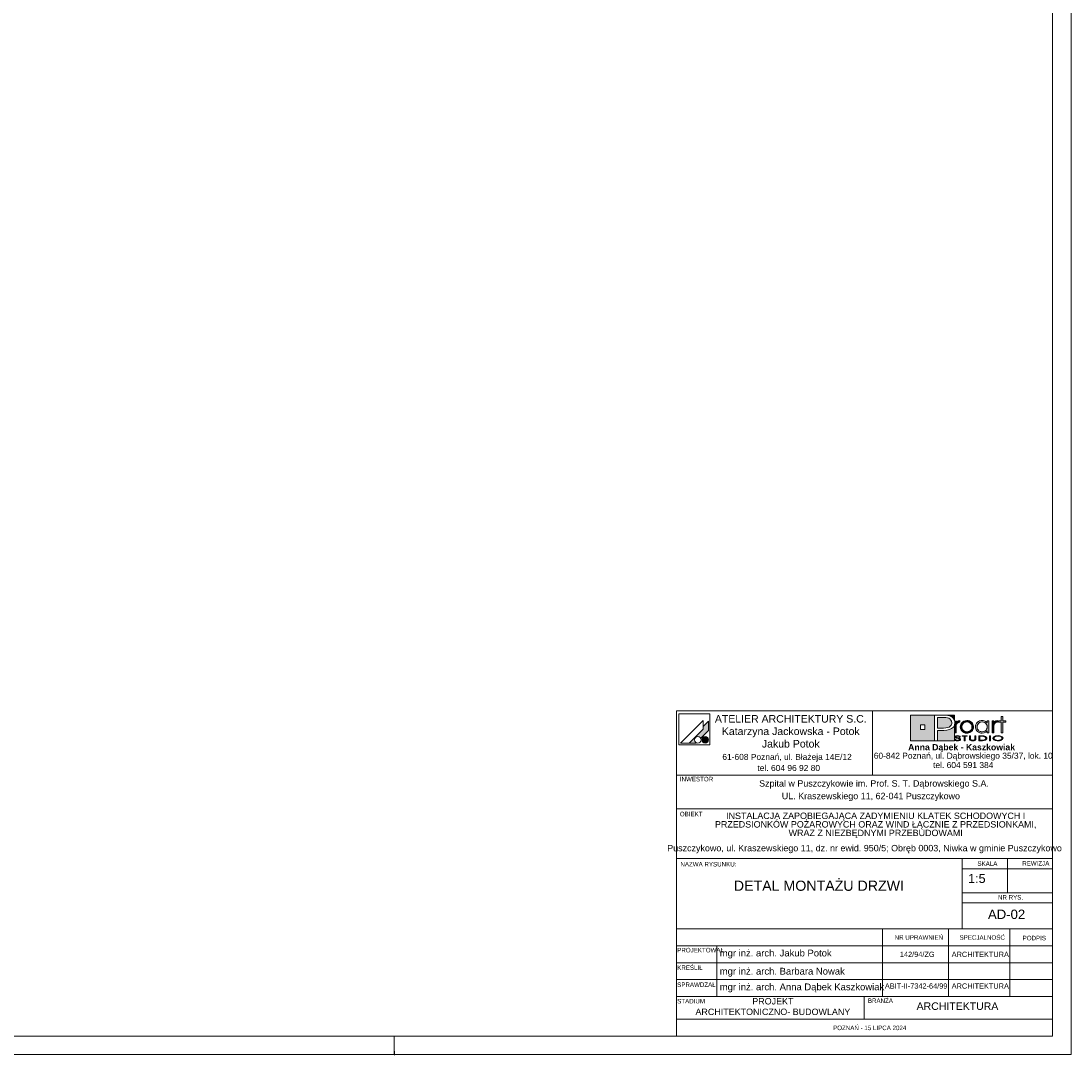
# Paper-space layout 'AD-02 DETAL MONTAŻU DRZWI' of a CAD drawing. Header units: millimetres. Extents: x 0 to 594, y 0 to 550.
# Tile 97 of 99: x 315 to 594, y 0 to 275. Entities that reach past the tile are written whole.
import ezdxf

# ---------------------------------------------------------------- set-up
doc = ezdxf.new("R2010")
doc.units = ezdxf.units.MM
doc.header["$MEASUREMENT"] = 0
for name, color, linetype, lineweight, true_color in [('0_Nr_pióra__249', 7, 'Continuous', 5, 0x191919), ('A_Arkusz_Nr_pióra__19', 7, 'Continuous', 5, 0x191919), ('A_Arkusz_Nr_pióra__237', 7, 'Continuous', 5, 0x343434), ('A_Arkusz_Nr_pióra__255', 7, 'Continuous', 15, 0x242424)]:
    doc.layers.add(name, color=color, linetype=linetype, lineweight=lineweight, true_color=true_color)
doc.layers.add('A_Arkusz_Nr_pióra__1', color=7, linetype='Continuous', lineweight=20)
doc.styles.add('STYL_AUTOMATYCZNY_1', font='arial.ttf')
doc.styles.add('STYL_AUTOMATYCZNY_2', font='ARIALN.TTF')
doc.styles.add('STYL_AUTOMATYCZNY_3', font='arial.ttf')

psp = doc.layouts.new('AD-02 DETAL MONTAŻU DRZWI')

# ---------------------------------------------------------------- hatches: boundary and pattern name
at = {"layer": 'A_Arkusz_Nr_pióra__19', "linetype": 'Continuous', "lineweight": 0, "true_color": 0x131313}
h = psp.add_hatch(color=250, dxfattribs=at)
h.paths.add_polyline_path([(551.36, 90.34), (557.71, 90.34), (557.71, 83.46), (551.36, 83.46)])
h.paths.add_polyline_path([(553.96, 87.69), (555.15, 87.69), (555.15, 86.49), (553.96, 86.49)], flags=0)
for points in [[(560.17, 89.71), (559.71, 89.72), (558.53, 89.72), (558.53, 86.86), (560.06, 86.86), (560.69, 86.89), (561.19, 86.98), (561.59, 87.13), (561.79, 87.26), (561.96, 87.42), (562.11, 87.61), (562.21, 87.83), (562.28, 88.05), (562.3, 88.28), (562.24, 88.67), (562.07, 89), (561.78, 89.3), (561.48, 89.48), (561.12, 89.62), (560.71, 89.69), (560.5, 89.71)], [(563.03, 90.34), (563.02, 88.83), (562.99, 88.95), (562.83, 89.25), (562.63, 89.52), (562.39, 89.75), (562.11, 89.94), (561.83, 90.07), (561.54, 90.17), (561.23, 90.25), (560.87, 90.3), (560.07, 90.33), (560.02, 90.34)], [(558.53, 83.46), (563.03, 83.46), (563.03, 87.7), (562.73, 87.14), (562.24, 86.71), (561.69, 86.45), (561.02, 86.29), (560.24, 86.24), (558.53, 86.24)]]:
    psp.add_hatch(color=250, dxfattribs=at).paths.add_polyline_path(points)
at = {"layer": 'A_Arkusz_Nr_pióra__19', "linetype": 'Continuous', "lineweight": 5, "true_color": 0x191919}
for points in [[(575.85, 85.58), (575.41, 85.58), (575.41, 88.44), (574.7, 88.44), (574.7, 88.81), (575.41, 88.81), (575.41, 89.94), (575.85, 89.94), (575.85, 88.81), (576.66, 88.81), (576.66, 88.44), (575.85, 88.44)], [(497.6, 88.67), (496.2, 87.26), (496.2, 86.61), (492.43, 82.85), (494.24, 82.85), (494.35, 82.96), (494.22, 83.05), (494.11, 83.16), (494.02, 83.29), (493.96, 83.43), (493.92, 83.58), (493.91, 83.73), (493.92, 83.88), (493.96, 84.03), (494.02, 84.17), (494.11, 84.3), (494.22, 84.4), (494.35, 84.49), (494.49, 84.56), (494.64, 84.6), (494.79, 84.61), (494.94, 84.6), (495.09, 84.56), (495.23, 84.49), (495.36, 84.4), (495.46, 84.3), (495.56, 84.16), (497.6, 86.21), (497.6, 86.51)], [(497.6, 86.21), (497.6, 88.67), (496.2, 87.26), (496.2, 86.61), (492.43, 82.85), (494.24, 82.85), (494.35, 82.96, -1.314777), (495.56, 84.16)], [(563.46, 88.83), (563.02, 88.83), (563.02, 85.58), (563.48, 85.58), (563.49, 87.54, -0.145311), (563.61, 87.99, -0.140329), (564.1, 88.38), (564.45, 88.45), (564.45, 88.88), (564.01, 88.81), (563.68, 88.63), (563.46, 88.34)], [(564.56, 87.22), (564.58, 87.43), (564.63, 87.65), (564.71, 87.86), (564.82, 88.06), (564.95, 88.25), (565.11, 88.41), (565.48, 88.67), (565.88, 88.83), (566.33, 88.89), (566.35, 88.89), (566.33, 88.52), (566.17, 88.5), (566, 88.47), (565.83, 88.41), (565.67, 88.34), (565.53, 88.24), (565.39, 88.13), (565.17, 87.86), (565.04, 87.55), (565, 87.2), (565.04, 86.84), (565.18, 86.52), (565.4, 86.24), (565.68, 86.04), (565.99, 85.91), (566.17, 85.89), (566.15, 85.52), (565.88, 85.55), (565.47, 85.71), (565.11, 85.97), (564.8, 86.33), (564.62, 86.75)], [(566.86, 85.58), (566.6, 85.52), (566.33, 85.5), (566.15, 85.52), (566.17, 85.89), (566.34, 85.87), (566.69, 85.91), (567, 86.04), (567.28, 86.26), (567.5, 86.53), (567.62, 86.85), (567.64, 86.96), (568.05, 86.8), (567.97, 86.56), (567.8, 86.26), (567.61, 86.03), (567.38, 85.84), (567.12, 85.68)], [(566.33, 88.52), (566.68, 88.47), (567, 88.33), (567.29, 88.11), (567.5, 87.85), (567.62, 87.55), (567.67, 87.21), (567.64, 86.96), (568.05, 86.8), (568.07, 86.87), (568.1, 87.2), (568.08, 87.43), (568.03, 87.67), (567.93, 87.91), (567.77, 88.17), (567.56, 88.4), (567.3, 88.6), (567, 88.76), (566.68, 88.85), (566.35, 88.89)], [(574.14, 88.38), (574.05, 88.34), (573.97, 88.29), (573.87, 88.23), (573.76, 88.12), (573.67, 88.01), (573.6, 87.9), (573.56, 87.78), (573.53, 87.63), (573.52, 87.46), (573.52, 85.58), (573.07, 85.58), (573.07, 88.81), (573.5, 88.81), (573.5, 88.34), (573.72, 88.63), (574.05, 88.81), (574.49, 88.88), (574.49, 88.45), (574.36, 88.43), (574.24, 88.41)], [(496.36, 84.53), (497.02, 82.9, -0.39153), (495.92, 83.36, -0.418968)], [(496.36, 84.53), (497.02, 82.9, 0.455663), (497.49, 84.15, 0.390402)], [(563.33, 83.87), (563.06, 83.87), (563.08, 83.79), (563.13, 83.71), (563.2, 83.64), (563.28, 83.59), (563.36, 83.56), (563.43, 83.54), (563.48, 83.52), (563.61, 83.49), (563.74, 83.48), (563.82, 83.49), (563.9, 83.48), (564.05, 83.49), (564.24, 83.53), (564.41, 83.6), (564.52, 83.68), (564.59, 83.77), (564.62, 83.87), (564.61, 83.92), (564.58, 83.98), (564.55, 84.03), (564.49, 84.08), (564.44, 84.12), (564.35, 84.16), (564.3, 84.18), (564.2, 84.21), (564.16, 84.22), (564.15, 84.07), (564.19, 84.05), (564.29, 84), (564.34, 83.93), (564.36, 83.86), (564.35, 83.8), (564.31, 83.74), (564.23, 83.68), (564.17, 83.65), (564.11, 83.64), (564.02, 83.61), (563.94, 83.6), (563.87, 83.6), (563.8, 83.6), (563.71, 83.61), (563.63, 83.62), (563.56, 83.64), (563.49, 83.67), (563.45, 83.7), (563.39, 83.74), (563.35, 83.8)], [(564.29, 84.49), (564.55, 84.49), (564.53, 84.59), (564.47, 84.67), (564.35, 84.75), (564.21, 84.81), (564.04, 84.84), (563.85, 84.85), (563.66, 84.84), (563.49, 84.8), (563.34, 84.74), (563.23, 84.67), (563.16, 84.59), (563.14, 84.5), (563.16, 84.4), (563.22, 84.33), (563.32, 84.26), (563.4, 84.22), (563.47, 84.2), (563.53, 84.19), (563.65, 84.16), (563.76, 84.15), (563.88, 84.13), (563.99, 84.11), (564.07, 84.09), (564.15, 84.07), (564.16, 84.22), (564.04, 84.24), (563.88, 84.26), (563.69, 84.3), (563.6, 84.32), (563.52, 84.35), (563.45, 84.39), (563.41, 84.44), (563.4, 84.5), (563.42, 84.57), (563.46, 84.62), (563.54, 84.67), (563.62, 84.7), (563.72, 84.73), (563.81, 84.73), (563.9, 84.73), (563.99, 84.72), (564.07, 84.7), (564.15, 84.67), (564.22, 84.62), (564.27, 84.56)], [(565.85, 83.5), (565.6, 83.5), (565.6, 84.71), (565.02, 84.71), (565.02, 84.83), (566.43, 84.83), (566.43, 84.71), (565.85, 84.71)], [(568.45, 83.6), (568.36, 83.56), (568.25, 83.52), (568.12, 83.5), (567.99, 83.48), (567.86, 83.48), (567.67, 83.49), (567.5, 83.52), (567.34, 83.56), (567.15, 83.67), (567.03, 83.82), (567, 84), (567, 84.83), (567.25, 84.83), (567.25, 84), (567.26, 83.9), (567.31, 83.81), (567.37, 83.74, 0.154269), (567.86, 83.61, 0.149724), (568.34, 83.73), (568.41, 83.81)], [(568.41, 83.81), (568.45, 83.9), (568.46, 84), (568.46, 84.83), (568.72, 84.83), (568.72, 84), (568.7, 83.86), (568.63, 83.74), (568.53, 83.65), (568.45, 83.6)], [(569.76, 83.62), (570.04, 83.62), (570.04, 83.5), (569.51, 83.5), (569.51, 84.83), (570.04, 84.83), (570.04, 84.71), (569.76, 84.71)], [(570.23, 84.83), (570.55, 84.82), (570.75, 84.79), (570.75, 84.66), (570.59, 84.68), (570.38, 84.7), (570.13, 84.71), (570.04, 84.71), (570.04, 84.83)], [(571.07, 84.72), (571.23, 84.65), (571.36, 84.58), (571.48, 84.49), (571.57, 84.38), (571.62, 84.27), (571.64, 84.16), (571.61, 84.02), (571.53, 83.89), (571.39, 83.77), (571.25, 83.68), (571.09, 83.62), (570.92, 83.57), (570.74, 83.53), (570.74, 83.67), (570.88, 83.7), (571.07, 83.77), (571.22, 83.87), (571.31, 83.96), (571.37, 84.06), (571.39, 84.17), (571.37, 84.28), (571.3, 84.38), (571.21, 84.47), (571.08, 84.55), (570.93, 84.61), (570.75, 84.66), (570.75, 84.79), (570.83, 84.78)], [(572.57, 83.5), (572.32, 83.5), (572.32, 84.83), (572.57, 84.83)], [(570.74, 83.53), (570.72, 83.53), (570.5, 83.51), (570.25, 83.5), (570.04, 83.5), (570.04, 83.62), (570.13, 83.62), (570.28, 83.62), (570.45, 83.63), (570.53, 83.63), (570.66, 83.65), (570.74, 83.67)]]:
    psp.add_hatch(color=250, dxfattribs=at).paths.add_polyline_path(points)
h = psp.add_hatch(color=250, dxfattribs=at)
h.paths.add_polyline_path([(571.73, 86.15), (571.36, 85.79), (570.91, 85.57), (570.39, 85.5), (570.06, 85.53), (569.75, 85.61), (569.44, 85.75), (569.18, 85.92), (568.96, 86.14), (568.78, 86.41), (568.66, 86.67), (568.59, 86.93), (568.57, 87.2), (568.58, 87.41), (568.63, 87.61), (568.7, 87.82), (568.79, 88.02), (568.91, 88.19), (569.05, 88.36), (569.24, 88.52), (569.44, 88.65), (569.67, 88.76), (569.91, 88.83), (570.15, 88.87), (570.4, 88.89), (570.67, 88.87), (570.92, 88.81), (571.15, 88.72), (571.37, 88.59), (571.56, 88.43), (571.73, 88.24), (571.73, 88.51), (571.73, 88.81), (572.17, 88.81), (572.17, 87.53), (572.17, 85.58), (571.73, 85.58), (571.73, 85.83)])
h.paths.add_polyline_path([(569.81, 88.38, 0.471077), (569.22, 86.5, 0.494724), (571.4, 86.34, 0.387258), (571.36, 88.1, 0.314042)], flags=0)
h = psp.add_hatch(color=250, dxfattribs=at)
h.paths.add_polyline_path([(574.59, 84.85, 0.130991), (573.56, 84.6, 0.250658), (573.25, 84.17, 0.250617), (573.5, 83.77, 0.141351), (574.59, 83.48, 0.117723), (575.58, 83.7, 0.245905), (575.93, 84.16, 0.237366), (575.68, 84.56, 0.143887)])
h.paths.add_polyline_path([(574.59, 84.73, 0.128597), (573.81, 84.56), (573.72, 84.5), (573.65, 84.45), (573.58, 84.37), (573.54, 84.31), (573.51, 84.24), (573.5, 84.17), (573.53, 84.03), (573.62, 83.91), (573.78, 83.79, 0.126974), (574.59, 83.6, 0.113214), (575.35, 83.76), (575.49, 83.86), (575.58, 83.93), (575.63, 84.01), (575.66, 84.08), (575.67, 84.16), (575.65, 84.26), (575.6, 84.36), (575.52, 84.45), (575.39, 84.55, 0.11716)], flags=0)

# ---------------------------------------------------------------- linework, layer by layer
at = {"layer": '0_Nr_pióra__249', "color": 250, "linetype": 'Continuous', "lineweight": 5, "true_color": 0x191919}
for p, q in [((489.75, 90.68), (489.75, 82.41)), ((498.01, 90.68), (489.75, 90.68)), ((498.01, 90.68), (498.01, 82.41)), ((551.36, 90.34), (563.03, 90.34)), ((551.36, 83.46), (551.36, 90.34)), ((557.71, 83.46), (557.71, 90.34)), ((557.71, 90.34), (559.99, 90.34)), ((558.53, 89.72), (558.53, 86.86)), ((559.71, 89.72), (558.53, 89.72)), ((560.17, 89.71), (559.71, 89.72)), ((559.99, 90.34), (560.46, 90.33)), ((560.5, 89.71), (560.17, 89.71)), ((560.46, 90.33), (560.87, 90.3)), ((560.71, 89.69), (560.5, 89.71)), ((561.12, 89.62), (560.71, 89.69)), ((560.87, 90.3), (561.23, 90.25)), ((561.48, 89.48), (561.12, 89.62)), ((561.23, 90.25), (561.54, 90.17)), ((561.79, 89.29), (561.48, 89.48)), ((561.54, 90.17), (561.83, 90.07)), ((561.83, 90.07), (562.11, 89.94)), ((562.11, 89.94), (562.39, 89.75)), ((562.39, 89.75), (562.63, 89.52)), ((562.63, 89.52), (562.83, 89.25)), ((563.03, 90.34), (563.02, 88.81)), ((575.41, 88.81), (575.41, 89.94)), ((575.41, 89.94), (575.85, 89.94)), ((575.85, 89.94), (575.85, 88.81)), ((496.2, 88.91), (490.13, 82.85)), ((496.2, 86.61), (492.43, 82.85)), ((496.2, 88.91), (496.2, 86.61)), ((497.6, 88.67), (496.2, 87.26)), ((497.6, 88.67), (497.6, 86.51)), ((553.96, 87.69), (555.15, 87.69)), ((553.96, 87.69), (555.15, 87.69)), ((553.96, 86.49), (553.96, 87.69)), ((555.15, 87.69), (555.15, 86.49)), ((555.15, 87.69), (555.15, 86.49)), ((558.53, 86.86), (560.06, 86.86)), ((560.06, 86.86), (560.69, 86.89)), ((560.69, 86.89), (561.19, 86.98)), ((561.19, 86.98), (561.59, 87.13)), ((561.59, 87.13), (561.79, 87.26)), ((562.24, 86.71), (561.69, 86.45)), ((562.07, 89), (561.79, 89.29)), ((561.79, 87.26), (561.96, 87.42)), ((561.96, 87.42), (562.11, 87.61)), ((562.24, 88.67), (562.07, 89)), ((562.11, 87.61), (562.21, 87.83)), ((562.21, 87.83), (562.28, 88.05)), ((562.3, 88.28), (562.24, 88.67)), ((562.73, 87.14), (562.24, 86.71)), ((562.28, 88.05), (562.3, 88.28)), ((563.02, 87.66), (562.73, 87.14)), ((562.83, 89.25), (562.99, 88.95)), ((562.99, 88.95), (563.08, 88.62)), ((563.12, 88.27), (563.02, 87.66)), ((563.03, 87.67), (563.03, 83.46)), ((563.08, 88.62), (563.12, 88.27)), ((563.46, 88.81), (563.46, 88.34)), ((563.46, 88.34), (563.68, 88.63)), ((563.49, 87.63), (563.48, 87.46)), ((563.48, 87.46), (563.48, 85.58)), ((563.52, 87.78), (563.49, 87.63)), ((563.56, 87.9), (563.52, 87.78)), ((563.63, 88.01), (563.56, 87.9)), ((563.72, 88.12), (563.63, 88.01)), ((563.68, 88.63), (564.01, 88.81)), ((563.83, 88.23), (563.72, 88.12)), ((563.92, 88.29), (563.83, 88.23)), ((564.01, 88.34), (563.92, 88.29)), ((564.01, 88.81), (564.45, 88.88)), ((564.1, 88.38), (564.01, 88.34)), ((564.2, 88.41), (564.1, 88.38)), ((564.32, 88.43), (564.2, 88.41)), ((564.45, 88.45), (564.32, 88.43)), ((564.45, 88.88), (564.45, 88.45)), ((564.56, 87.22), (564.58, 87.43)), ((564.62, 86.75), (564.56, 87.22)), ((564.58, 87.43), (564.63, 87.65)), ((564.8, 86.33), (564.62, 86.75)), ((564.63, 87.65), (564.71, 87.86)), ((564.71, 87.86), (564.82, 88.06)), ((564.82, 88.06), (564.95, 88.25)), ((564.95, 88.25), (565.11, 88.41)), ((565.04, 87.55), (565, 87.2)), ((565, 87.2), (565.04, 86.84)), ((565.17, 87.86), (565.04, 87.55)), ((565.04, 86.84), (565.18, 86.52)), ((565.11, 88.41), (565.48, 88.67)), ((565.39, 88.13), (565.17, 87.86)), ((565.53, 88.24), (565.39, 88.13)), ((565.48, 88.67), (565.88, 88.83)), ((565.67, 88.34), (565.53, 88.24)), ((565.83, 88.41), (565.67, 88.34)), ((566, 88.47), (565.83, 88.41)), ((565.88, 88.83), (566.33, 88.89)), ((566.17, 88.5), (566, 88.47)), ((566.34, 88.52), (566.17, 88.5)), ((566.33, 88.89), (566.67, 88.86)), ((566.68, 88.47), (566.34, 88.52)), ((566.67, 88.86), (567, 88.76)), ((567, 88.33), (566.68, 88.47)), ((567, 88.76), (567.3, 88.6)), ((567.29, 88.11), (567, 88.33)), ((567.5, 87.85), (567.29, 88.11)), ((567.3, 88.6), (567.56, 88.4)), ((567.62, 87.55), (567.5, 87.85)), ((567.5, 86.53), (567.62, 86.85)), ((567.56, 88.4), (567.77, 88.17)), ((567.67, 87.21), (567.62, 87.55)), ((567.62, 86.85), (567.67, 87.21)), ((567.77, 88.17), (567.94, 87.9)), ((567.97, 86.56), (567.8, 86.26)), ((567.94, 87.9), (568.03, 87.67)), ((568.07, 86.87), (567.97, 86.56)), ((568.03, 87.67), (568.08, 87.43)), ((568.1, 87.2), (568.07, 86.87)), ((568.08, 87.43), (568.1, 87.2)), ((568.57, 87.2), (568.58, 87.41)), ((568.59, 86.93), (568.57, 87.2)), ((568.58, 87.41), (568.63, 87.61)), ((568.66, 86.67), (568.59, 86.93)), ((568.63, 87.61), (568.7, 87.82)), ((568.78, 86.41), (568.66, 86.67)), ((568.7, 87.82), (568.79, 88.02)), ((568.79, 88.02), (568.91, 88.19)), ((568.91, 88.19), (569.05, 88.36)), ((569.05, 87.55), (569.01, 87.22)), ((569.01, 87.22), (569.05, 86.87)), ((569.05, 88.36), (569.24, 88.52)), ((569.19, 87.85), (569.05, 87.55)), ((569.05, 86.87), (569.18, 86.55)), ((569.18, 86.55), (569.4, 86.28)), ((569.41, 88.12), (569.19, 87.85)), ((569.24, 88.52), (569.44, 88.65)), ((569.71, 88.34), (569.41, 88.12)), ((569.44, 88.65), (569.67, 88.76)), ((569.67, 88.76), (569.91, 88.83)), ((570.03, 88.47), (569.71, 88.34)), ((569.91, 88.83), (570.15, 88.87)), ((570.39, 88.52), (570.03, 88.47)), ((570.15, 88.87), (570.4, 88.89)), ((570.75, 88.47), (570.39, 88.52)), ((570.4, 88.89), (570.67, 88.87)), ((570.67, 88.87), (570.92, 88.81)), ((571.06, 88.34), (570.75, 88.47)), ((570.92, 88.81), (571.15, 88.72)), ((571.34, 88.12), (571.06, 88.34)), ((571.15, 88.72), (571.37, 88.59)), ((571.56, 87.85), (571.34, 88.12)), ((571.37, 88.59), (571.56, 88.43)), ((571.56, 88.43), (571.73, 88.24)), ((571.69, 87.54), (571.56, 87.85)), ((571.56, 86.54), (571.69, 86.85)), ((571.73, 87.19), (571.69, 87.54)), ((571.69, 86.85), (571.73, 87.19)), ((571.73, 88.24), (571.73, 88.81)), ((571.73, 88.81), (572.17, 88.81)), ((572.17, 88.81), (572.17, 85.58)), ((573.07, 85.58), (573.07, 88.81)), ((573.07, 88.81), (573.5, 88.81)), ((573.5, 88.81), (573.5, 88.34)), ((573.5, 88.34), (573.72, 88.63)), ((573.53, 87.63), (573.52, 87.46)), ((573.52, 87.46), (573.52, 85.58)), ((573.56, 87.78), (573.53, 87.63)), ((573.6, 87.9), (573.56, 87.78)), ((573.67, 88.01), (573.6, 87.9)), ((573.76, 88.12), (573.67, 88.01)), ((573.72, 88.63), (574.05, 88.81)), ((573.87, 88.23), (573.76, 88.12)), ((573.97, 88.29), (573.87, 88.23)), ((574.05, 88.34), (573.97, 88.29)), ((574.05, 88.81), (574.49, 88.88)), ((574.14, 88.38), (574.05, 88.34)), ((574.24, 88.41), (574.14, 88.38)), ((574.36, 88.43), (574.24, 88.41)), ((574.49, 88.45), (574.36, 88.43)), ((574.49, 88.88), (574.49, 88.45)), ((574.7, 88.44), (574.7, 88.81)), ((574.7, 88.81), (575.41, 88.81)), ((575.41, 88.44), (574.7, 88.44)), ((575.41, 85.58), (575.41, 88.44)), ((575.85, 88.81), (576.66, 88.81)), ((576.66, 88.44), (575.85, 88.44)), ((575.85, 88.44), (575.85, 85.58)), ((576.66, 88.81), (576.66, 88.44)), ((497.6, 86.21), (495.56, 84.16)), ((497.6, 86.51), (497.6, 86.21)), ((555.15, 86.49), (553.96, 86.49)), ((558.53, 86.24), (558.53, 83.46)), ((560.19, 86.24), (558.53, 86.24)), ((561, 86.29), (560.19, 86.24)), ((561.69, 86.45), (561, 86.29)), ((563.48, 85.58), (563.02, 85.58)), ((563.08, 83.79), (563.06, 83.87)), ((563.06, 83.87), (563.33, 83.87)), ((563.13, 83.71), (563.08, 83.79)), ((563.14, 84.5), (563.16, 84.59)), ((563.16, 84.4), (563.14, 84.5)), ((563.16, 84.59), (563.23, 84.67)), ((563.22, 84.33), (563.16, 84.4)), ((563.32, 84.26), (563.22, 84.33)), ((563.23, 84.67), (563.34, 84.74)), ((563.37, 84.23), (563.32, 84.26)), ((563.33, 83.87), (563.35, 83.8)), ((563.34, 84.74), (563.49, 84.8)), ((563.35, 83.8), (563.39, 83.74)), ((563.43, 84.21), (563.37, 84.23)), ((563.41, 84.56), (563.4, 84.5)), ((563.4, 84.5), (563.41, 84.44)), ((563.46, 84.62), (563.41, 84.56)), ((563.41, 84.44), (563.45, 84.39)), ((563.5, 84.19), (563.43, 84.21)), ((563.45, 84.39), (563.52, 84.35)), ((563.54, 84.67), (563.46, 84.62)), ((563.49, 84.8), (563.66, 84.84)), ((563.58, 84.18), (563.5, 84.19)), ((563.52, 84.35), (563.6, 84.32)), ((563.62, 84.7), (563.54, 84.67)), ((563.68, 84.16), (563.58, 84.18)), ((563.6, 84.32), (563.73, 84.29)), ((563.72, 84.73), (563.62, 84.7)), ((563.66, 84.84), (563.85, 84.85)), ((563.8, 84.14), (563.68, 84.16)), ((563.83, 84.73), (563.72, 84.73)), ((563.73, 84.29), (563.89, 84.26)), ((563.96, 84.12), (563.8, 84.14)), ((563.95, 84.72), (563.83, 84.73)), ((563.85, 84.85), (564.04, 84.84)), ((563.89, 84.26), (564.03, 84.24)), ((564.06, 84.7), (563.95, 84.72)), ((564.09, 84.09), (563.96, 84.12)), ((564.03, 84.24), (564.13, 84.22)), ((564.04, 84.84), (564.21, 84.81)), ((564.15, 84.67), (564.06, 84.7)), ((564.19, 84.05), (564.09, 84.09)), ((564.13, 84.22), (564.2, 84.21)), ((564.22, 84.62), (564.15, 84.67)), ((564.29, 84), (564.19, 84.05)), ((564.2, 84.21), (564.25, 84.2)), ((564.21, 84.81), (564.35, 84.75)), ((564.27, 84.56), (564.22, 84.62)), ((564.25, 84.2), (564.31, 84.18)), ((564.29, 84.49), (564.27, 84.56)), ((564.55, 84.49), (564.29, 84.49)), ((564.34, 83.93), (564.29, 84)), ((564.3, 83.74), (564.35, 83.8)), ((564.31, 84.18), (564.36, 84.16)), ((564.36, 83.86), (564.34, 83.93)), ((564.35, 84.75), (564.47, 84.67)), ((564.35, 83.8), (564.36, 83.86)), ((564.36, 84.16), (564.44, 84.12)), ((564.44, 84.12), (564.5, 84.08)), ((564.47, 84.67), (564.53, 84.59)), ((564.5, 84.08), (564.55, 84.03)), ((564.59, 83.77), (564.52, 83.68)), ((564.53, 84.59), (564.55, 84.49)), ((564.55, 84.03), (564.59, 83.98)), ((564.59, 83.98), (564.61, 83.92)), ((564.62, 83.87), (564.59, 83.77)), ((564.61, 83.92), (564.62, 83.87)), ((565.11, 85.97), (564.8, 86.33)), ((565.02, 84.71), (565.02, 84.83)), ((565.02, 84.83), (566.43, 84.83)), ((565.6, 84.71), (565.02, 84.71)), ((565.47, 85.71), (565.11, 85.97)), ((565.18, 86.52), (565.4, 86.24)), ((565.4, 86.24), (565.68, 86.04)), ((565.88, 85.55), (565.47, 85.71)), ((565.6, 83.5), (565.6, 84.71)), ((565.68, 86.04), (565.99, 85.91)), ((566.43, 84.71), (565.85, 84.71)), ((565.85, 84.71), (565.85, 83.5)), ((566.33, 85.5), (565.88, 85.55)), ((565.99, 85.91), (566.34, 85.87)), ((566.6, 85.52), (566.33, 85.5)), ((566.34, 85.87), (566.69, 85.91)), ((566.43, 84.83), (566.43, 84.71)), ((566.86, 85.58), (566.6, 85.52)), ((566.69, 85.91), (567, 86.04)), ((567.12, 85.68), (566.86, 85.58)), ((567, 86.04), (567.28, 86.26)), ((567, 84.83), (567.25, 84.83)), ((567, 84), (567, 84.83)), ((567.03, 83.82), (567, 84)), ((567.15, 83.67), (567.03, 83.82)), ((567.38, 85.84), (567.12, 85.68)), ((567.25, 84.83), (567.25, 84)), ((567.25, 84), (567.26, 83.9)), ((567.26, 83.9), (567.31, 83.81)), ((567.28, 86.26), (567.5, 86.53)), ((567.31, 83.81), (567.38, 83.73)), ((567.61, 86.03), (567.38, 85.84)), ((567.8, 86.26), (567.61, 86.03)), ((568.34, 83.73), (568.41, 83.81)), ((568.41, 83.81), (568.45, 83.9)), ((568.45, 83.9), (568.46, 84)), ((568.46, 84), (568.46, 84.83)), ((568.46, 84.83), (568.72, 84.83)), ((568.7, 83.86), (568.63, 83.74)), ((568.72, 84), (568.7, 83.86)), ((568.72, 84.83), (568.72, 84)), ((568.96, 86.14), (568.78, 86.41)), ((569.18, 85.92), (568.96, 86.14)), ((569.44, 85.75), (569.18, 85.92)), ((569.4, 86.28), (569.53, 86.16)), ((569.75, 85.61), (569.44, 85.75)), ((569.51, 83.5), (569.51, 84.83)), ((569.51, 84.83), (570.04, 84.83)), ((569.51, 83.5), (569.51, 84.83)), ((569.51, 84.83), (570.23, 84.83)), ((569.53, 86.16), (569.68, 86.06)), ((569.68, 86.06), (569.85, 85.98)), ((570.06, 85.53), (569.75, 85.61)), ((570.04, 84.71), (569.76, 84.71)), ((569.76, 84.71), (569.76, 83.62)), ((570.13, 84.71), (569.76, 84.71)), ((569.76, 84.71), (569.76, 83.62)), ((569.85, 85.98), (570.03, 85.92)), ((570.03, 85.92), (570.21, 85.88)), ((570.04, 84.83), (570.04, 84.71)), ((570.39, 85.5), (570.06, 85.53)), ((570.38, 84.7), (570.13, 84.71)), ((570.21, 85.88), (570.39, 85.87)), ((570.23, 84.83), (570.55, 84.82)), ((570.59, 84.68), (570.38, 84.7)), ((570.39, 85.87), (570.74, 85.91)), ((570.91, 85.57), (570.39, 85.5)), ((570.55, 84.82), (570.83, 84.78)), ((570.77, 84.65), (570.59, 84.68)), ((570.74, 85.91), (571.06, 86.05)), ((570.93, 84.61), (570.77, 84.65)), ((570.83, 84.78), (571.07, 84.72)), ((570.89, 83.7), (571.07, 83.77)), ((571.36, 85.79), (570.91, 85.57)), ((571.07, 84.55), (570.93, 84.61)), ((571.06, 86.05), (571.34, 86.26)), ((571.07, 84.72), (571.23, 84.65)), ((571.2, 84.48), (571.07, 84.55)), ((571.07, 83.77), (571.22, 83.87)), ((571.3, 84.38), (571.2, 84.48)), ((571.22, 83.87), (571.31, 83.96)), ((571.23, 84.65), (571.36, 84.58)), ((571.39, 83.77), (571.25, 83.68)), ((571.37, 84.28), (571.3, 84.38)), ((571.31, 83.96), (571.37, 84.06)), ((571.34, 86.26), (571.56, 86.54)), ((571.73, 86.15), (571.36, 85.79)), ((571.36, 84.58), (571.48, 84.49)), ((571.39, 84.17), (571.37, 84.28)), ((571.37, 84.06), (571.39, 84.17)), ((571.53, 83.89), (571.39, 83.77)), ((571.48, 84.49), (571.57, 84.38)), ((571.61, 84.02), (571.53, 83.89)), ((571.57, 84.38), (571.62, 84.27)), ((571.64, 84.16), (571.61, 84.02)), ((571.62, 84.27), (571.64, 84.16)), ((571.73, 85.58), (571.73, 86.15)), ((572.17, 85.58), (571.73, 85.58)), ((572.32, 83.5), (572.32, 84.83)), ((572.32, 84.83), (572.57, 84.83)), ((572.32, 83.5), (572.32, 84.83)), ((572.32, 84.83), (572.57, 84.83)), ((572.57, 84.83), (572.57, 83.5)), ((572.57, 84.83), (572.57, 83.5)), ((573.52, 85.58), (573.07, 85.58)), ((573.25, 84.17), (573.27, 84.28)), ((573.26, 84.07), (573.25, 84.17)), ((573.31, 83.97), (573.26, 84.07)), ((573.27, 84.28), (573.33, 84.39)), ((573.38, 83.87), (573.31, 83.97)), ((573.33, 84.39), (573.42, 84.5)), ((573.5, 83.77), (573.38, 83.87)), ((573.42, 84.5), (573.56, 84.6)), ((573.51, 84.24), (573.5, 84.17)), ((573.5, 84.17), (573.53, 84.03)), ((573.65, 83.67), (573.5, 83.77)), ((573.54, 84.31), (573.51, 84.24)), ((573.53, 84.03), (573.62, 83.91)), ((573.58, 84.37), (573.54, 84.31)), ((573.56, 84.6), (573.73, 84.69)), ((573.64, 84.44), (573.58, 84.37)), ((573.62, 83.91), (573.77, 83.79)), ((573.72, 84.5), (573.64, 84.44)), ((573.81, 84.56), (573.72, 84.5)), ((573.73, 84.69), (573.93, 84.76)), ((573.77, 83.79), (573.88, 83.74)), ((574.04, 84.66), (573.81, 84.56)), ((573.93, 84.76), (574.14, 84.81)), ((574.3, 84.71), (574.04, 84.66)), ((574.14, 84.81), (574.35, 84.84)), ((574.59, 84.73), (574.3, 84.71)), ((574.35, 84.84), (574.59, 84.85)), ((574.59, 84.85), (574.85, 84.84)), ((574.76, 84.72), (574.59, 84.73)), ((574.93, 84.7), (574.76, 84.72)), ((574.85, 84.84), (575.1, 84.8)), ((575.09, 84.67), (574.93, 84.7)), ((575.26, 84.61), (575.09, 84.67)), ((575.1, 84.8), (575.34, 84.73)), ((575.2, 83.7), (575.35, 83.76)), ((575.4, 84.54), (575.26, 84.61)), ((575.34, 84.73), (575.53, 84.65)), ((575.35, 83.76), (575.48, 83.84)), ((575.52, 84.45), (575.4, 84.54)), ((575.85, 85.58), (575.41, 85.58)), ((575.48, 83.84), (575.58, 83.93)), ((575.6, 84.36), (575.52, 84.45)), ((575.53, 84.65), (575.68, 84.56)), ((575.58, 83.93), (575.63, 84.01)), ((575.77, 83.84), (575.58, 83.7)), ((575.65, 84.26), (575.6, 84.36)), ((575.63, 84.01), (575.66, 84.08)), ((575.67, 84.16), (575.65, 84.26)), ((575.66, 84.08), (575.67, 84.16)), ((575.68, 84.56), (575.8, 84.45)), ((575.89, 84), (575.77, 83.84)), ((575.8, 84.45), (575.87, 84.36)), ((575.87, 84.36), (575.91, 84.26)), ((575.93, 84.16), (575.89, 84)), ((575.91, 84.26), (575.93, 84.16)), ((489.75, 82.41), (498.01, 82.41)), ((490.13, 82.85), (494.24, 82.85)), ((494.35, 82.96), (494.24, 82.85)), ((563.03, 83.46), (551.36, 83.46)), ((558.53, 83.46), (557.71, 83.46)), ((563.2, 83.64), (563.13, 83.71)), ((563.28, 83.59), (563.2, 83.64)), ((563.37, 83.55), (563.28, 83.59)), ((563.48, 83.52), (563.37, 83.55)), ((563.39, 83.74), (563.45, 83.7)), ((563.45, 83.7), (563.5, 83.67)), ((563.59, 83.5), (563.48, 83.52)), ((563.5, 83.67), (563.56, 83.64)), ((563.56, 83.64), (563.63, 83.62)), ((563.72, 83.48), (563.59, 83.5)), ((563.63, 83.62), (563.7, 83.61)), ((563.7, 83.61), (563.77, 83.6)), ((563.84, 83.48), (563.72, 83.48)), ((563.77, 83.6), (563.85, 83.6)), ((564.05, 83.49), (563.84, 83.48)), ((563.85, 83.6), (563.92, 83.6)), ((563.92, 83.6), (563.98, 83.61)), ((563.98, 83.61), (564.05, 83.62)), ((564.05, 83.62), (564.12, 83.64)), ((564.24, 83.53), (564.05, 83.49)), ((564.12, 83.64), (564.18, 83.66)), ((564.18, 83.66), (564.23, 83.68)), ((564.23, 83.68), (564.3, 83.74)), ((564.41, 83.6), (564.24, 83.53)), ((564.52, 83.68), (564.41, 83.6)), ((565.85, 83.5), (565.6, 83.5)), ((567.34, 83.56), (567.15, 83.67)), ((567.5, 83.52), (567.34, 83.56)), ((567.38, 83.73), (567.43, 83.7)), ((567.43, 83.7), (567.5, 83.67)), ((567.5, 83.67), (567.58, 83.64)), ((567.67, 83.49), (567.5, 83.52)), ((567.58, 83.64), (567.67, 83.62)), ((567.67, 83.62), (567.76, 83.61)), ((567.86, 83.48), (567.67, 83.49)), ((567.76, 83.61), (567.86, 83.61)), ((567.86, 83.61), (567.95, 83.61)), ((567.99, 83.48), (567.86, 83.48)), ((567.95, 83.61), (568.04, 83.62)), ((568.12, 83.5), (567.99, 83.48)), ((568.04, 83.62), (568.13, 83.64)), ((568.25, 83.52), (568.12, 83.5)), ((568.13, 83.64), (568.21, 83.67)), ((568.21, 83.67), (568.28, 83.7)), ((568.36, 83.56), (568.25, 83.52)), ((568.28, 83.7), (568.34, 83.73)), ((568.45, 83.6), (568.36, 83.56)), ((568.53, 83.65), (568.45, 83.6)), ((568.63, 83.74), (568.53, 83.65)), ((570.04, 83.5), (569.51, 83.5)), ((570.25, 83.5), (569.51, 83.5)), ((569.76, 83.62), (570.04, 83.62)), ((569.76, 83.62), (570.13, 83.62)), ((570.04, 83.62), (570.04, 83.5)), ((570.13, 83.62), (570.35, 83.62)), ((570.5, 83.51), (570.25, 83.5)), ((570.35, 83.62), (570.53, 83.63)), ((570.72, 83.53), (570.5, 83.51)), ((570.53, 83.63), (570.68, 83.65)), ((570.68, 83.65), (570.89, 83.7)), ((570.92, 83.57), (570.72, 83.53)), ((571.09, 83.62), (570.92, 83.57)), ((571.25, 83.68), (571.09, 83.62)), ((572.57, 83.5), (572.32, 83.5)), ((572.57, 83.5), (572.32, 83.5)), ((573.84, 83.6), (573.65, 83.67)), ((574.07, 83.53), (573.84, 83.6)), ((573.88, 83.74), (574, 83.69)), ((574, 83.69), (574.13, 83.65)), ((574.33, 83.49), (574.07, 83.53)), ((574.13, 83.65), (574.28, 83.62)), ((574.28, 83.62), (574.43, 83.6)), ((574.59, 83.48), (574.33, 83.49)), ((574.43, 83.6), (574.59, 83.6)), ((574.59, 83.6), (574.81, 83.61)), ((574.78, 83.48), (574.59, 83.48)), ((574.97, 83.51), (574.78, 83.48)), ((574.81, 83.61), (575.01, 83.64)), ((575.15, 83.54), (574.97, 83.51)), ((575.01, 83.64), (575.2, 83.7)), ((575.31, 83.59), (575.15, 83.54)), ((575.45, 83.64), (575.31, 83.59)), ((575.58, 83.7), (575.45, 83.64))]:
    psp.add_line(p, q, dxfattribs=at)
for centre, start, end in [((494.79, 83.73), 0, 180), ((496.72, 83.73), 0, 180), ((494.79, 83.73), 180, 0), ((496.72, 83.73), 180, 0)]:
    psp.add_arc(centre, 0.882, start, end, dxfattribs=at)
at = {"layer": 'A_Arkusz_Nr_pióra__1', "color": 7, "linetype": 'Continuous', "lineweight": 20}
for p, q in [((589.1, 545.1), (589.1, 4.9)), ((589.1, 4.9), (29.9, 4.9))]:
    psp.add_line(p, q, dxfattribs=at)
at = {"layer": 'A_Arkusz_Nr_pióra__1', "color": 7, "linetype": 'Continuous', "lineweight": 20, "flags": 128}
psp.add_lwpolyline([(0, 550), (594, 550), (594, 0), (0, 0)], close=True, dxfattribs=at)
at = {"layer": 'A_Arkusz_Nr_pióra__237', "color": 250, "linetype": 'Continuous', "lineweight": 5, "true_color": 0x343434}
for p, q in [((414, 0), (414, 4.9)), ((414.1, -0.1), (414.1, 0.9))]:
    psp.add_line(p, q, dxfattribs=at)
at = {"layer": 'A_Arkusz_Nr_pióra__255', "color": 250, "linetype": 'Continuous', "lineweight": 15, "true_color": 0x242424}
for p, q in [((489.1, 91.43), (589.1, 91.43)), ((489.1, 91.43), (489.1, 74.35)), ((541.22, 91.43), (541.22, 74.35)), ((489.1, 74.35), (589.1, 74.35)), ((489.1, 74.35), (489.1, 4.9)), ((589.1, 74.35), (489.1, 74.35)), ((489.1, 65.35), (589.1, 65.35)), ((489.1, 52.15), (589.1, 52.15)), ((565.1, 33.46), (565.1, 52.15)), ((577.1, 43.06), (577.1, 52.15)), ((565.1, 49.43), (589.1, 49.43)), ((565.1, 43.06), (589.1, 43.06)), ((565.1, 40.34), (589.1, 40.34)), ((489.1, 33.46), (589.1, 33.46)), ((543.85, 15.46), (543.85, 33.46)), ((561.43, 15.46), (561.43, 33.46)), ((577.75, 15.46), (577.75, 33.46)), ((489.1, 28.96), (589.1, 28.96)), ((499.8, 15.46), (499.8, 28.96)), ((489.1, 24.46), (589.1, 24.46)), ((489.1, 19.96), (589.1, 19.96)), ((499.8, 19.96), (589.1, 19.96)), ((489.1, 15.46), (588.96, 15.46)), ((503.1, 15.46), (589.1, 15.46)), ((538.96, 15.46), (538.96, 9.4)), ((489.1, 9.4), (589.1, 9.4)), ((489.1, 9.4), (589.1, 9.4))]:
    psp.add_line(p, q, dxfattribs=at)

# ---------------------------------------------------------------- texts
at = {"layer": 'A_Arkusz_Nr_pióra__1', "color": 7, "linetype": 'Continuous', "lineweight": 20, "style": 'STYL_AUTOMATYCZNY_1'}
for s, insert, char_height, attachment_point in [('\\A1;{\\pql;\\fArial|b0|i0|c238|p0;\\W1.000000;Szpital w Puszczykowie im. Prof. S. T. Dąbrowskiego S.A.}', (511.07, 71.89), 1.7, 4), ('\\A1;{\\pqc;\\fArial|b0|i0|c238|p0;\\W1.000000;UL. Kraszewskiego 11, 62-041 Puszczykowo}', (540.79, 68.54), 1.7, 5), ('\\A1;{\\pql;\\fArial|b0|i0|c238|p0;\\W1.000000;1:5}', (566.63, 46.85), 2.3999, 4), ('\\A1;{\\pqc;\\fArial|b0|i0|c238|p0;\\W1.000000;DETAL MONTAŻU DRZWI}', (526.97, 44.91), 2.7, 5), ('\\A1;{\\pqc;\\fArial|b0|i0|c238|p0;\\W1.000000;AD-02}', (576.87, 37.31), 2.5, 5)]:
    psp.add_mtext(s, dxfattribs=dict(at, insert=insert, char_height=char_height, attachment_point=attachment_point))
at = {"layer": 'A_Arkusz_Nr_pióra__19', "color": 250, "linetype": 'Continuous', "lineweight": 5, "true_color": 0x191919, "attachment_point": 5}
for s, insert, char_height, style in [('\\A1;{\\pqc;\\fArial|b0|i0|c238|p0;\\W1.000000;ATELIER ARCHITEKTURY S.C.}', (519.49, 89.31), 1.9999, 'STYL_AUTOMATYCZNY_1'), ('\\A1;{\\pqc;\\fArial|b0|i0|c238|p0;\\W1.000000;Katarzyna Jackowska - Potok}', (519.49, 85.72), 1.9999, 'STYL_AUTOMATYCZNY_1'), ('\\A1;{\\pqc;\\fArial|b0|i0|c238|p0;\\W1.000000;Jakub Potok}', (519.49, 82.68), 1.9999, 'STYL_AUTOMATYCZNY_1'), ('\\A1;{\\pqc;\\fArial|b1|i0|c238|p0;\\W1.000000;Anna Dąbek - Kaszkowiak}', (564.91, 81.53), 1.6499, 'STYL_AUTOMATYCZNY_3'), ('\\A1;{\\pqc;\\fArial|b0|i0|c238|p0;\\W1.000000;61-608 Poznań, ul. Błażeja 14E/12}', (518.5, 78.96), 1.5999, 'STYL_AUTOMATYCZNY_1'), ('\\A1;{\\pqc;\\fArial|b0|i0|c238|p0;\\W1.000000;tel. 604 96 92 80}', (518.95, 76.24), 1.5999, 'STYL_AUTOMATYCZNY_1')]:
    psp.add_mtext(s, dxfattribs=dict(at, insert=insert, char_height=char_height, style=style))
at = {"layer": 'A_Arkusz_Nr_pióra__19', "color": 250, "linetype": 'Continuous', "lineweight": 5, "true_color": 0x191919, "insert": (565.35, 78.26), "char_height": 1.59993, "attachment_point": 5, "line_spacing_factor": 0.931904, "style": 'STYL_AUTOMATYCZNY_1'}
psp.add_mtext('\\A1;{\\pqc;\\fArial|b0|i0|c238|p0;\\W1.000000;6\\fArial|b0|i0|c238|p0;\\W1.000000;0\\fArial|b0|i0|c238|p0;\\W1.000000;-\\fArial|b0|i0|c238|p0;\\W1.000000;842\\fArial|b0|i0|c238|p0;\\W1.000000; Poznań, ul. Dąbrowskiego \\fArial|b0|i0|c238|p0;\\W1.000000;35/37, lok. 10\\P\\pqc;\\fArial|b0|i0|c238|p0;\\W1.000000;tel. 604 591 384}', dxfattribs=at)
at = {"layer": 'A_Arkusz_Nr_pióra__255', "color": 250, "linetype": 'Continuous', "lineweight": 15, "true_color": 0x242424}
for s, insert, char_height, attachment_point, style in [('\\A1;{\\pql;\\fArial Narrow|b0|i0|c238|p0;\\W1.000000;INWESTOR}', (489.99, 73.29), 1.2, 4, 'STYL_AUTOMATYCZNY_2'), ('\\A1;{\\pql;\\fArial Narrow|b0|i0|c238|p0;\\W1.000000;OBIEKT}', (489.99, 63.99), 1.2, 4, 'STYL_AUTOMATYCZNY_2'), ('\\A1;{\\pql;\\fArial Narrow|b0|i0|c238|p0;\\W1.000000;NAZWA RYSUNKU:}', (490.14, 50.64), 1.2, 4, 'STYL_AUTOMATYCZNY_2'), ('\\A1;{\\pql;\\fArial Narrow|b0|i0|c238|p0;\\W1.000000;SKALA}', (569.12, 50.8), 1.2, 4, 'STYL_AUTOMATYCZNY_2'), ('\\A1;{\\pql;\\fArial Narrow|b0|i0|c238|p0;\\W1.000000;REWIZJA}', (581.03, 50.89), 1.2, 4, 'STYL_AUTOMATYCZNY_2'), ('\\A1;{\\pql;\\fArial Narrow|b0|i0|c238|p0;\\W1.000000;NR RYS.}', (574.59, 41.83), 1.2, 4, 'STYL_AUTOMATYCZNY_2'), ('\\A1;{\\pql;\\fArial Narrow|b0|i0|c238|p0;\\W1.000000;NR UPRAWNIEŃ}', (547.12, 31.15), 1.2, 4, 'STYL_AUTOMATYCZNY_2'), ('\\A1;{\\pql;\\fArial Narrow|b0|i0|c238|p0;\\W1.000000;SPECJALNOŚĆ}', (564.36, 31.15), 1.2, 4, 'STYL_AUTOMATYCZNY_2'), ('\\A1;{\\pql;\\fArial Narrow|b0|i0|c238|p0;\\W1.000000;PODPIS}', (581.14, 31), 1.2, 4, 'STYL_AUTOMATYCZNY_2'), ('\\A1;{\\pql;\\fArial Narrow|b0|i0|c238|p0;\\W1.000000;PROJEKTOWAŁ}', (489.29, 27.79), 1.2, 4, 'STYL_AUTOMATYCZNY_2'), ('\\A1;{\\pql;\\fArial|b0|i0|c238|p0;\\W1.000000;mgr inż. arch. Jakub Potok}', (500.6, 26.75), 1.7999, 4, 'STYL_AUTOMATYCZNY_1'), ('\\A1;{\\pql;\\fArial|b0|i0|c238|p0;\\W1.000000;142/94/ZG}', (548.5, 26.66), 1.4, 4, 'STYL_AUTOMATYCZNY_1'), ('\\A1;{\\pql;\\fArial|b0|i0|c238|p0;\\W1.000000;ARCHITEKTURA}', (562.28, 26.66), 1.4, 4, 'STYL_AUTOMATYCZNY_1'), ('\\A1;{\\pql;\\fArial Narrow|b0|i0|c238|p0;\\W1.000000;KREŚLIŁ}', (489.29, 23.13), 1.2, 4, 'STYL_AUTOMATYCZNY_2'), ('\\A1;{\\pql;\\fArial|b0|i0|c238|p0;\\W1.000000;mgr inż. arch. Barbara Nowak}', (500.6, 21.92), 1.7999, 4, 'STYL_AUTOMATYCZNY_1'), ('\\A1;{\\pql;\\fArial Narrow|b0|i0|c238|p0;\\W1.000000;SPRAWDZAŁ}', (489.29, 18.59), 1.2, 4, 'STYL_AUTOMATYCZNY_2'), ('\\A1;{\\pql;\\fArial|b0|i0|c238|p0;\\W1.000000;mgr inż. arch. Anna Dąbek Kaszkowiak }', (500.6, 17.75), 1.7999, 4, 'STYL_AUTOMATYCZNY_1'), ('\\A1;{\\pql;\\fArial|b0|i0|c238|p0;\\W1.000000;ABIT-II-7342-64/99}', (544.51, 18.24), 1.4, 4, 'STYL_AUTOMATYCZNY_1'), ('\\A1;{\\pql;\\fArial|b0|i0|c238|p0;\\W1.000000;ARCHITEKTURA}', (562.28, 18.24), 1.4, 4, 'STYL_AUTOMATYCZNY_1'), ('\\A1;{\\pql;\\fArial Narrow|b0|i0|c238|p0;\\W1.000000;STADIUM}', (489.29, 14.21), 1.2, 4, 'STYL_AUTOMATYCZNY_2'), ('\\A1;{\\pql;\\fArial Narrow|b0|i0|c238|p0;\\W1.000000;BRANŻA}', (539.99, 14.34), 1.2, 4, 'STYL_AUTOMATYCZNY_2'), ('\\A1;{\\pqc;\\fArial|b0|i0|c238|p0;\\W1.000000;ARCHITEKTURA}', (563.81, 12.88), 2, 5, 'STYL_AUTOMATYCZNY_1'), ('\\A1;{\\pql;\\fArial Narrow|b0|i0|c238|p0;\\W1.000000;POZNAŃ - 15 LIPCA 202\\fArial Narrow|b0|i0|c238|p0;\\W1.000000;4}', (530.74, 7.11), 1.19995, 4, 'STYL_AUTOMATYCZNY_2')]:
    psp.add_mtext(s, dxfattribs=dict(at, insert=insert, char_height=char_height, attachment_point=attachment_point, style=style))
at = {"layer": 'A_Arkusz_Nr_pióra__255', "color": 250, "linetype": 'Continuous', "lineweight": 15, "true_color": 0x242424, "char_height": 1.7, "attachment_point": 5, "style": 'STYL_AUTOMATYCZNY_1'}
for s, insert, width, line_spacing_factor in [('\\A1;{\\pqc;\\fArial|b0|i0|c238|p0;\\W1.000000;INSTALACJA ZAPOBIEGAJĄCA ZADYMIENIU KLATEK SCHODOWYCH I PRZEDSIONKÓW POŻAROWYCH ORAZ WIND ŁĄCZNIE Z PRZEDSIONKAMI, WRAZ Z NIEZBĘDNYMI PRZEBUDOWAMI}', (542.07, 61), 92.1354, 0.804067), ('\\A1;{\\pqc;\\fArial|b0|i0|c238|p0;\\W1.000000;Puszczykowo, ul. Kraszewskiego 11, dz. nr ewid. 950/5; Obręb 0003, Niwka w gminie Puszczykowo}', (539.1, 54.68), 100.0009, 0.930913)]:
    psp.add_mtext(s, dxfattribs=dict(at, insert=insert, width=width, line_spacing_factor=line_spacing_factor))
at = {"layer": 'A_Arkusz_Nr_pióra__255', "color": 250, "linetype": 'Continuous', "lineweight": 15, "true_color": 0x242424, "insert": (514.73, 12.78), "char_height": 1.7, "attachment_point": 5, "line_spacing_factor": 0.99104, "style": 'STYL_AUTOMATYCZNY_1'}
psp.add_mtext('\\A1;{\\pqc;\\fArial|b0|i0|c238|p0;\\W1.000000;PROJEKT \\P\\pqc;\\fArial|b0|i0|c238|p0;\\W1.000000;ARCHITEKTONICZNO- BUDOWLANY}', dxfattribs=at)

doc.saveas('drawing.dxf')
